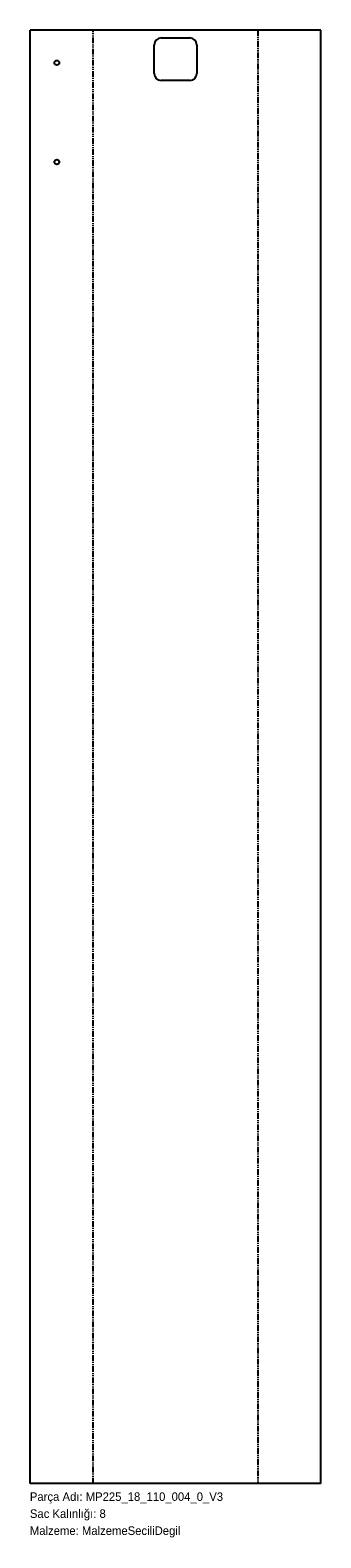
# Model space of a CAD drawing. Header units: millimetres. Extents: x 0 to 410, y -76 to 2050.
import ezdxf

# ---------------------------------------------------------------- set-up
doc = ezdxf.new("R2010")
doc.units = ezdxf.units.MM
for name, pattern in [('SLD-İki-Kısa-Kesik-Çizgili-Uzun-Kesik-Çizgi', [15.748, 8.128, -1.524, 1.524, -1.524, 1.524, -1.524]), ('SLD-Katı', [0]), ('SLD-Sürekli', [0])]:
    doc.linetypes.add(name, pattern=pattern)
doc.layers.add('METIN', color=96, linetype='SLD-Katı')
doc.styles.add('SLDTEXTSTYLE0', font='ARIAL.TTF', dxfattribs={"width": 0.948, "bigfont": 'bigfont'})
doc.styles.add('SLDTEXTSTYLE1', font='ARIAL.TTF', dxfattribs={"width": 0.948})

msp = doc.modelspace()

# ---------------------------------------------------------------- linework, layer by layer
at = {"color": 7, "linetype": 'SLD-Sürekli', "lineweight": 25}
for p, q in [((0.4, 0.4), (0.4, 2050.4)), ((409.8, 2050.4), (0.4, 2050.4)), ((409.8, 0.4), (409.8, 2050.4)), ((175.1, 1989.4), (175.1, 2029.4)), ((185.1, 2039.4), (225.1, 2039.4)), ((235.1, 2029.4), (235.1, 1989.4)), ((225.1, 1979.4), (185.1, 1979.4)), ((409.8, 0.4), (0.4, 0.4))]:
    msp.add_line(p, q, dxfattribs=at)
at = {"color": 7, "linetype": 'SLD-İki-Kısa-Kesik-Çizgili-Uzun-Kesik-Çizgi'}
for p, q in [((89.3, 0.4), (89.3, 2050.4)), ((321, 2050.4), (321, 0.4))]:
    msp.add_line(p, q, dxfattribs=at)
at = {"color": 7, "linetype": 'SLD-Sürekli', "lineweight": 25}
for centre in [(37.9, 2004.4), (37.9, 1864.4)]:
    msp.add_circle(centre, 3.4, dxfattribs=at)
for centre, start, end in [((185.1, 2029.4), 90, 180), ((225.1, 2029.4), 0, 90), ((185.1, 1989.4), 180, 270), ((225.1, 1989.4), 270, 0)]:
    msp.add_arc(centre, 10, start, end, dxfattribs=at)

# ---------------------------------------------------------------- texts
at = {"layer": 'METIN', "char_height": 12, "attachment_point": 1}
for s, insert, style in [('Parça Adı: MP225_18_110_004_0_V3', (0, -12), 'SLDTEXTSTYLE0'), ('Sac Kalınlığı: 8', (0, -36), 'SLDTEXTSTYLE0'), ('Malzeme: MalzemeSeciliDegil', (0, -60), 'SLDTEXTSTYLE1')]:
    msp.add_mtext(s, dxfattribs=dict(at, insert=insert, style=style))

doc.saveas('drawing.dxf')
